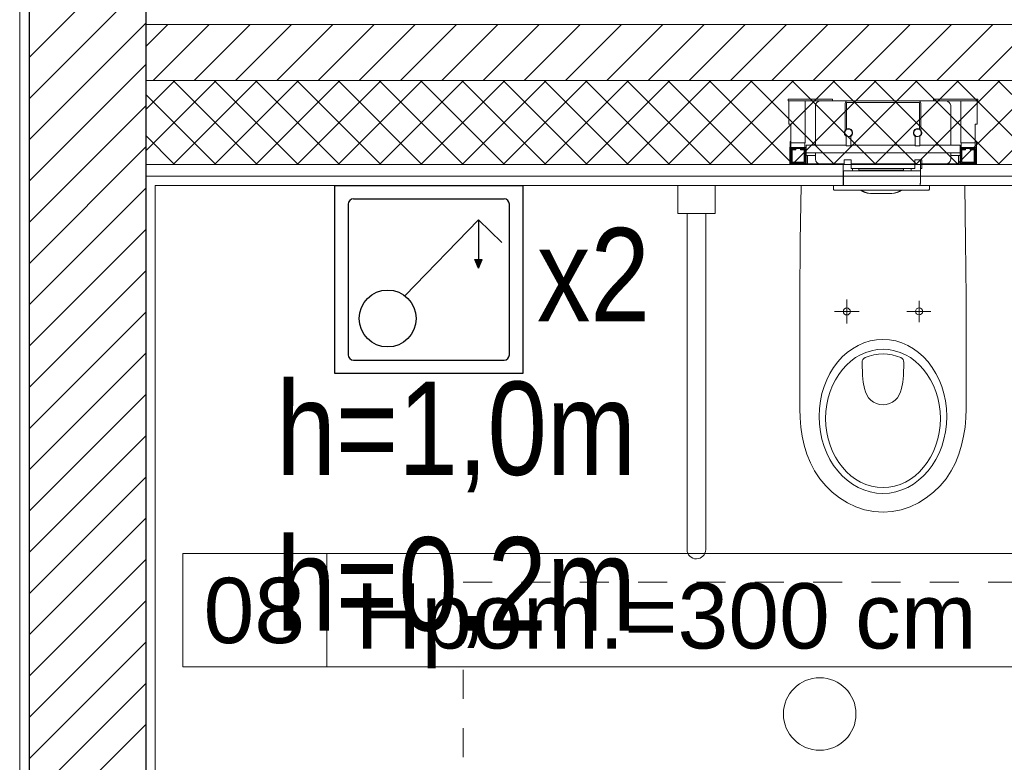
# Model space of a CAD drawing. Header units: metres. Extents: x 10441 to 19716, y -6570 to 1447.
# Tile 37 of 136: x 15759 to 15970, y -4115 to -3956. Entities that reach past the tile are written whole.
import ezdxf
from ezdxf.enums import TextEntityAlignment as Align

# ---------------------------------------------------------------- set-up
doc = ezdxf.new("R2010")
doc.units = ezdxf.units.M
doc.header["$MEASUREMENT"] = 0
doc.linetypes.add('8', pattern=[0.5, 0.25, -0.25])
doc.linetypes.add('CONTINOUS', pattern=[0])
for name, color, linetype, lineweight in [('#elektryczne', 8, 'Continuous', 20), ('A_HACZE', 8, 'Continuous', 5), ('A_OZACZENIE DRZWI', 8, 'Continuous', 13), ('A_OZNACZENIA OKIEN', 8, 'Continuous', 13), ('A_PROJEKTOWANE ŚCIANY MUROWANE NOŚNE', 8, 'Continuous', 30), ('A_SCIANY DZIALOWE', 8, 'Continuous', 15), ('A_SCIANY DZIALOWE GK', 8, 'Continuous', 5), ('A_TABELKI POM.', 8, 'Continuous', 20), ('A_TYNK', 8, 'Continuous', 5), ('A_WYMIARY WEWNETRZNE', 8, 'Continuous', 18), ('A_WYPOSAZENIE', 8, 'Continuous', 5), ('A_WYPOSAŻENIE SANITARNE', 8, 'Continuous', 5), ('EB_NPS', 5, 'Continuous', 5)]:
    doc.layers.add(name, color=color, linetype=linetype, lineweight=lineweight)
doc.styles.add('ARIAL', font='arial.ttf')
doc.styles.add('m1_romans', font='romans.shx', dxfattribs={"width": 0.8})
doc.styles.add('opisy okien', font='txt', dxfattribs={"height": 15})

# ---------------------------------------------------------------- blocks, each defined once
blk = doc.blocks.new('A$C20F03394')
at = {"layer": 'A_WYPOSAŻENIE SANITARNE', "lineweight": 0}
for points in [[(0.1755, 0), (0.1769, -0.1196), (0.178, -0.2392), (0.1783, -0.4783), (0.1776, -0.4982), (0.1759, -0.5178), (0.1727, -0.5374), (0.1685, -0.5566), (0.1626, -0.5755), (0.1552, -0.5941), (0.1462, -0.6115), (0.1353, -0.6283), (0.1227, -0.6434), (0.1084, -0.6573), (0.0927, -0.6696), (0.0759, -0.6801), (0.058, -0.6885), (0.0392, -0.6948), (0.0196, -0.6986), (0, -0.7), (-0.0199, -0.6986), (-0.0395, -0.6948), (-0.0584, -0.6885), (-0.0762, -0.6801), (-0.093, -0.6696), (-0.1087, -0.6573), (-0.1227, -0.6434), (-0.1357, -0.6283), (-0.1465, -0.6115), (-0.1556, -0.5941), (-0.1629, -0.5755), (-0.1689, -0.5566), (-0.1731, -0.5374), (-0.1759, -0.5178), (-0.1776, -0.4982), (-0.1783, -0.4783), (-0.178, -0.2392), (-0.1773, -0.1196), (-0.1755, 0)], [(-0.1755, 0), (0.1755, 0)]]:
    blk.add_lwpolyline(points, dxfattribs=at)
at = {"layer": 'A_WYPOSAŻENIE SANITARNE'}
for points in [[(-0.0776, -0.2446), (-0.0776, -0.2955)], [(0.0773, -0.2475), (0.0773, -0.293)], [(-0.1038, -0.2699), (-0.0514, -0.2699)], [(0.051, -0.2699), (0.1024, -0.2699)]]:
    blk.add_lwpolyline(points, dxfattribs=at)
at = {"layer": 'A_WYPOSAŻENIE SANITARNE', "lineweight": 0}
for points in [[(-0.0776, -0.2773), (-0.0748, -0.2769), (-0.0724, -0.2752), (-0.0706, -0.2727), (-0.0699, -0.2699), (-0.0706, -0.2671), (-0.0724, -0.2647), (-0.0748, -0.2629), (-0.0776, -0.2622), (-0.0804, -0.2629), (-0.0829, -0.2647), (-0.0846, -0.2671), (-0.085, -0.2699), (-0.0846, -0.2727), (-0.0829, -0.2752), (-0.0804, -0.2769)], [(-0.0448, -0.379), (-0.0444, -0.3759), (-0.043, -0.3731), (-0.0413, -0.3706), (-0.0385, -0.3689), (-0.0294, -0.3654), (-0.0196, -0.3629), (-0.0098, -0.3612), (0, -0.3608), (0.0098, -0.3612), (0.0196, -0.3629), (0.029, -0.3654), (0.0385, -0.3689), (0.0409, -0.3706), (0.043, -0.3731), (0.0441, -0.3759), (0.0444, -0.379), (0.0437, -0.4073), (0.0427, -0.4213), (0.0399, -0.4353), (0.0378, -0.4423), (0.0346, -0.4486), (0.0308, -0.4549), (0.0259, -0.4601), (0.0203, -0.4643), (0.014, -0.4675), (0.007, -0.4696), (0, -0.4703), (-0.0073, -0.4696), (-0.014, -0.4675), (-0.0206, -0.4643), (-0.0262, -0.4601), (-0.0308, -0.4549), (-0.0346, -0.4486), (-0.0378, -0.4423), (-0.0399, -0.4353), (-0.0427, -0.4213), (-0.0441, -0.4073)]]:
    blk.add_lwpolyline(points, close=True, dxfattribs=at)
blk.add_circle((0.0774, -0.2698), 0.00752, dxfattribs=at)
for centre, major_axis, ratio in [((-0.0002, -0.4948), (0, -0.165), 0.829441), ((0, -0.4991), (0, -0.1481), 0.831158)]:
    blk.add_ellipse(centre, major_axis=major_axis, ratio=ratio, start_param=0, end_param=6.283185, dxfattribs=at)
blk = doc.blocks.new('podkład')
at = {"layer": 'A_HACZE', "color": 8, "linetype": 'Continuous'}
for p, q in [((11603.79, -1694.27), (11578.79, -1719.27)), ((11603.79, -1703.11), (11578.79, -1728.11)), ((11603.79, -1711.95), (11578.79, -1736.95)), ((11608.53, -1712.2), (11603.79, -1716.95)), ((11617.37, -1712.2), (11605.37, -1724.2)), ((11626.21, -1712.2), (11614.21, -1724.2)), ((11635.05, -1712.2), (11623.05, -1724.2)), ((11643.89, -1712.2), (11631.89, -1724.2)), ((11652.73, -1712.2), (11640.73, -1724.2)), ((11661.57, -1712.2), (11649.57, -1724.2)), ((11670.4, -1712.2), (11658.4, -1724.2)), ((11679.24, -1712.2), (11667.24, -1724.2)), ((11688.08, -1712.2), (11676.08, -1724.2)), ((11696.92, -1712.2), (11684.92, -1724.2)), ((11705.76, -1712.2), (11693.76, -1724.2)), ((11714.6, -1712.2), (11702.6, -1724.2)), ((11723.44, -1712.2), (11711.44, -1724.2)), ((11732.28, -1712.2), (11720.28, -1724.2)), ((11741.11, -1712.2), (11729.11, -1724.2)), ((11749.95, -1712.2), (11737.95, -1724.2)), ((11758.79, -1712.2), (11746.79, -1724.2)), ((11767.63, -1712.2), (11755.63, -1724.2)), ((11776.47, -1712.2), (11764.47, -1724.2)), ((11785.31, -1712.2), (11773.31, -1724.2)), ((11794.15, -1712.2), (11782.15, -1724.2)), ((11603.79, -1720.78), (11578.79, -1745.78)), ((11618.87, -1724.2), (11603.79, -1739.28)), ((11610.03, -1724.2), (11603.79, -1730.44)), ((11627.65, -1742.2), (11609.65, -1724.2)), ((11627.7, -1724.2), (11609.7, -1742.2)), ((11636.48, -1742.2), (11618.48, -1724.2)), ((11636.54, -1724.2), (11618.54, -1742.2)), ((11645.32, -1742.2), (11627.32, -1724.2)), ((11645.38, -1724.2), (11627.38, -1742.2)), ((11654.16, -1742.2), (11636.16, -1724.2)), ((11654.22, -1724.2), (11636.22, -1742.2)), ((11663, -1742.2), (11645, -1724.2)), ((11663.06, -1724.2), (11645.06, -1742.2)), ((11671.84, -1742.2), (11653.84, -1724.2)), ((11671.9, -1724.2), (11653.9, -1742.2)), ((11680.68, -1742.2), (11662.68, -1724.2)), ((11680.74, -1724.2), (11662.74, -1742.2)), ((11689.52, -1742.2), (11671.52, -1724.2)), ((11689.58, -1724.2), (11671.58, -1742.2)), ((11698.36, -1742.2), (11680.36, -1724.2)), ((11698.42, -1724.2), (11680.42, -1742.2)), ((11707.2, -1742.2), (11689.2, -1724.2)), ((11707.25, -1724.2), (11689.25, -1742.2)), ((11716.03, -1742.2), (11698.03, -1724.2)), ((11716.09, -1724.2), (11698.09, -1742.2)), ((11724.87, -1742.2), (11706.87, -1724.2)), ((11724.93, -1724.2), (11706.93, -1742.2)), ((11733.71, -1742.2), (11715.71, -1724.2)), ((11733.77, -1724.2), (11715.77, -1742.2)), ((11742.55, -1742.2), (11724.55, -1724.2)), ((11742.61, -1724.2), (11724.61, -1742.2)), ((11751.39, -1742.2), (11733.39, -1724.2)), ((11751.45, -1724.2), (11733.45, -1742.2)), ((11760.23, -1742.2), (11742.23, -1724.2)), ((11760.29, -1724.2), (11742.29, -1742.2)), ((11769.07, -1742.2), (11751.07, -1724.2)), ((11769.13, -1724.2), (11751.13, -1742.2)), ((11777.91, -1742.2), (11759.91, -1724.2)), ((11777.96, -1724.2), (11759.96, -1742.2)), ((11786.75, -1742.2), (11768.75, -1724.2)), ((11786.8, -1724.2), (11768.8, -1742.2)), ((11795.58, -1742.2), (11777.58, -1724.2)), ((11795.64, -1724.2), (11777.64, -1742.2)), ((11804.42, -1742.2), (11786.42, -1724.2)), ((11804.48, -1724.2), (11786.48, -1742.2)), ((11618.81, -1742.2), (11603.79, -1727.18)), ((11603.79, -1729.62), (11578.79, -1754.62)), ((11609.97, -1742.2), (11603.79, -1736.02)), ((11603.79, -1738.46), (11578.79, -1763.46)), ((11603.79, -1747.3), (11578.79, -1772.3)), ((11603.79, -1756.14), (11578.79, -1781.14)), ((11603.79, -1764.98), (11578.79, -1789.98)), ((11603.79, -1773.82), (11578.79, -1798.82)), ((11603.79, -1782.66), (11578.79, -1807.66)), ((11603.79, -1791.49), (11578.79, -1816.49)), ((11603.79, -1800.33), (11578.79, -1825.33)), ((11603.79, -1809.17), (11578.79, -1834.17)), ((11603.79, -1818.01), (11578.79, -1843.01)), ((11603.79, -1826.85), (11578.79, -1851.85)), ((11603.79, -1835.69), (11578.79, -1860.69)), ((11603.79, -1844.53), (11578.79, -1869.53)), ((11603.79, -1853.37), (11578.79, -1878.37)), ((11603.79, -1862.21), (11578.79, -1887.21))]:
    blk.add_line(p, q, dxfattribs=at)
at = {"layer": 'A_PROJEKTOWANE ŚCIANY MUROWANE NOŚNE', "color": 8}
for p, q in [((11578.79, -1575.7), (11578.79, -1983.7)), ((11603.79, -1575.7), (11603.79, -1983.7)), ((11578.79, -1738.7), (11578.79, -1983.7)), ((11603.79, -1738.7), (11603.79, -1983.7))]:
    blk.add_line(p, q, dxfattribs=at)
at = {"layer": 'A_SCIANY DZIALOWE', "color": 8}
for p, q in [((11823.79, -1712.2), (11603.79, -1712.2)), ((11823.79, -1724.2), (11603.79, -1724.2))]:
    blk.add_line(p, q, dxfattribs=at)
at = {"layer": 'A_SCIANY DZIALOWE GK', "color": 8}
for p, q in [((11823.79, -1742.2), (11603.79, -1742.2)), ((11823.79, -1744.7), (11603.79, -1744.7))]:
    blk.add_line(p, q, dxfattribs=at)
at = {"layer": 'A_TYNK', "color": 8, "linetype": 'Continuous'}
blk.add_line((11576.79, -1577.7), (11576.79, -1981.7), dxfattribs=at)
at = {"layer": 'A_TYNK', "color": 8}
for p, q in [((11821.79, -1746.7), (11605.79, -1746.7)), ((11605.79, -1746.7), (11605.79, -1981.7))]:
    blk.add_line(p, q, dxfattribs=at)
at = {"layer": 'A_WYMIARY WEWNETRZNE', "color": 8, "linetype": 'Continuous'}
for p, q in [((11611.75, -1849.8), (11611.75, -1825.58)), ((11611.75, -1825.58), (11808.73, -1825.58)), ((11642.62, -1825.58), (11642.62, -1849.8)), ((11808.73, -1849.8), (11611.75, -1849.8))]:
    blk.add_line(p, q, dxfattribs=at)
at = {"layer": 'A_WYPOSAZENIE', "color": 8, "linetype": '8', "lineweight": 0, "ltscale": 25}
blk.add_lwpolyline([(11821.79, -1981.7), (11671.79, -1981.7), (11671.79, -1831.7), (11821.79, -1831.7)], close=True, dxfattribs=at)
at = {"layer": 'A_WYPOSAZENIE', "color": 8, "linetype": 'CONTINOUS'}
blk.add_circle((11748.23, -1859.94), 7.77, dxfattribs=at)
at = {"layer": 'A_WYPOSAŻENIE SANITARNE', "color": 8, "lineweight": 9}
for p, q in [((11741.49, -1728.2), (11741.49, -1728.6)), ((11750.99, -1728.2), (11741.49, -1728.2)), ((11750.99, -1728.6), (11741.49, -1728.6)), ((11741.64, -1733.6), (11741.64, -1728.6)), ((11746.29, -1728.6), (11745.14, -1728.6)), ((11745.14, -1737.6), (11745.14, -1728.6)), ((11746.29, -1728.6), (11748.29, -1728.6)), ((11747.29, -1729.6), (11747.29, -1738.1)), ((11754.19, -1728.6), (11748.29, -1728.6)), ((11750.99, -1728.2), (11750.99, -1728.6)), ((11753.69, -1734.8), (11753.69, -1729.1)), ((11753.99, -1728.9), (11753.99, -1734.59)), ((11769.59, -1728.9), (11753.99, -1728.9)), ((11754.19, -1728.6), (11769.39, -1728.6)), ((11775.29, -1728.6), (11769.39, -1728.6)), ((11769.59, -1734.59), (11769.59, -1728.9)), ((11769.89, -1729.1), (11769.89, -1734.8)), ((11782.09, -1728.2), (11772.59, -1728.2)), ((11772.59, -1728.2), (11772.59, -1728.6)), ((11782.09, -1728.6), (11772.59, -1728.6)), ((11775.29, -1728.6), (11777.29, -1728.6)), ((11776.29, -1738.1), (11776.29, -1729.6)), ((11778.44, -1728.6), (11777.29, -1728.6)), ((11778.44, -1737.6), (11778.44, -1728.6)), ((11781.94, -1733.6), (11781.94, -1728.6)), ((11782.09, -1728.2), (11782.09, -1728.6)), ((11742.04, -1733.6), (11741.64, -1733.6)), ((11742.04, -1737.6), (11742.04, -1733.6)), ((11781.54, -1737.6), (11781.54, -1733.6)), ((11781.54, -1733.6), (11781.94, -1733.6)), ((11753.72, -1734.8), (11753.69, -1734.8)), ((11753.99, -1734.8), (11753.86, -1734.8)), ((11753.89, -1736.41), (11753.89, -1738.2)), ((11753.99, -1734.71), (11753.99, -1734.8)), ((11754.89, -1738.2), (11754.89, -1736.41)), ((11768.69, -1738.2), (11768.69, -1736.41)), ((11769.59, -1734.8), (11769.59, -1734.71)), ((11769.72, -1734.8), (11769.59, -1734.8)), ((11769.69, -1736.41), (11769.69, -1738.2)), ((11769.89, -1734.8), (11769.86, -1734.8)), ((11741.79, -1738.55), (11742.04, -1738.3)), ((11741.79, -1738.6), (11741.79, -1738.55)), ((11741.89, -1737.3), (11742.04, -1737.3)), ((11741.89, -1738.45), (11741.89, -1737.3)), ((11742.04, -1737.6), (11745.14, -1737.6)), ((11742.04, -1737.6), (11742.04, -1738.6)), ((11742.04, -1738.3), (11742.04, -1738.6)), ((11745.04, -1737.6), (11745.04, -1738.6)), ((11745.29, -1738.1), (11745.29, -1738.6)), ((11745.29, -1738.1), (11753.89, -1738.1)), ((11753.89, -1738.2), (11754.89, -1738.2)), ((11754.89, -1738.1), (11768.69, -1738.1)), ((11769.69, -1738.2), (11768.69, -1738.2)), ((11769.69, -1738.1), (11778.29, -1738.1)), ((11778.29, -1738.1), (11778.29, -1738.6)), ((11781.54, -1737.6), (11778.44, -1737.6)), ((11778.54, -1737.6), (11778.54, -1738.6)), ((11781.54, -1737.34), (11781.81, -1737.34)), ((11781.54, -1737.6), (11781.54, -1738.6)), ((11781.81, -1737.34), (11781.81, -1742.14)), ((11741.79, -1742.1), (11741.79, -1738.6)), ((11741.79, -1738.6), (11745.29, -1738.6)), ((11741.94, -1741.95), (11741.94, -1738.75)), ((11741.94, -1738.75), (11745.14, -1738.75)), ((11742.09, -1741.9), (11742.09, -1738.9)), ((11742.09, -1738.9), (11743.09, -1738.9)), ((11743.09, -1739.1), (11742.29, -1739.1)), ((11742.29, -1739.1), (11742.29, -1741.7)), ((11743.09, -1738.9), (11743.09, -1739.1)), ((11744.09, -1738.9), (11745.09, -1738.9)), ((11744.09, -1739.1), (11744.09, -1738.9)), ((11744.89, -1739.1), (11744.09, -1739.1)), ((11744.89, -1741.7), (11744.89, -1739.1)), ((11745.09, -1738.9), (11745.09, -1741.9)), ((11745.14, -1738.75), (11745.14, -1741.95)), ((11745.29, -1738.6), (11745.29, -1742.1)), ((11745.29, -1739.7), (11778.29, -1739.7)), ((11745.29, -1740.3), (11747.29, -1740.3)), ((11745.59, -1742.1), (11745.59, -1740.3)), ((11747.29, -1739.7), (11747.29, -1741.1)), ((11776.29, -1741.1), (11776.29, -1739.7)), ((11776.29, -1740.3), (11778.29, -1740.3)), ((11777.99, -1740.3), (11777.99, -1742.1)), ((11778.29, -1738.6), (11781.79, -1738.6)), ((11778.29, -1742.1), (11778.29, -1738.6)), ((11778.44, -1741.95), (11778.44, -1738.75)), ((11778.44, -1738.75), (11781.64, -1738.75)), ((11778.49, -1738.9), (11779.49, -1738.9)), ((11778.49, -1741.9), (11778.49, -1738.9)), ((11778.69, -1739.1), (11778.69, -1741.7)), ((11779.49, -1739.1), (11778.69, -1739.1)), ((11779.49, -1738.9), (11779.49, -1739.1)), ((11780.49, -1739.1), (11780.49, -1738.9)), ((11780.49, -1738.9), (11781.49, -1738.9)), ((11781.29, -1739.1), (11780.49, -1739.1)), ((11781.29, -1741.7), (11781.29, -1739.1)), ((11781.49, -1738.9), (11781.49, -1741.9)), ((11781.64, -1738.75), (11781.64, -1741.95)), ((11781.79, -1738.6), (11781.79, -1742.1)), ((11745.29, -1742.1), (11741.79, -1742.1)), ((11745.14, -1741.95), (11741.94, -1741.95)), ((11745.09, -1741.9), (11742.09, -1741.9)), ((11742.29, -1741.7), (11744.89, -1741.7)), ((11745.29, -1742.1), (11745.59, -1742.1)), ((11745.59, -1742.1), (11748.29, -1742.1)), ((11748.29, -1742.1), (11753.49, -1742.1)), ((11753.24, -1746.33), (11753.24, -1742.1)), ((11753.49, -1741.2), (11753.49, -1742.1)), ((11753.49, -1741.2), (11754.99, -1741.2)), ((11754.99, -1742.1), (11754.99, -1741.2)), ((11754.99, -1743.1), (11754.99, -1742.1)), ((11754.99, -1742.1), (11768.59, -1742.1)), ((11768.59, -1742.1), (11768.59, -1741.2)), ((11768.59, -1741.2), (11770.09, -1741.2)), ((11768.59, -1743.1), (11768.59, -1742.1)), ((11769.81, -1741.2), (11769.81, -1746.23)), ((11770.09, -1742.1), (11769.81, -1742.1)), ((11770.09, -1741.2), (11770.09, -1742.1)), ((11770.09, -1742.1), (11775.29, -1742.1)), ((11770.09, -1743.1), (11770.09, -1742.1)), ((11772.31, -1742.14), (11772.31, -1742.1)), ((11781.81, -1742.14), (11772.31, -1742.14)), ((11775.29, -1742.1), (11777.99, -1742.1)), ((11777.99, -1742.1), (11778.29, -1742.1)), ((11781.79, -1742.1), (11778.29, -1742.1)), ((11781.64, -1741.95), (11778.44, -1741.95)), ((11781.49, -1741.9), (11778.49, -1741.9)), ((11778.69, -1741.7), (11781.29, -1741.7)), ((11753.26, -1743.6), (11753.26, -1746.7)), ((11753.3, -1743.6), (11753.26, -1743.6)), ((11753.3, -1743.6), (11753.3, -1746.7)), ((11753.44, -1743.6), (11753.3, -1743.6)), ((11753.44, -1743.6), (11769.45, -1743.6)), ((11754.99, -1743.1), (11768.59, -1743.1)), ((11755.24, -1743.1), (11755.24, -1743.6)), ((11756.61, -1743.4), (11756.61, -1743.1)), ((11756.61, -1743.6), (11756.61, -1743.4)), ((11766.21, -1743.4), (11756.61, -1743.4)), ((11766.21, -1743.4), (11756.61, -1743.4)), ((11766.21, -1743.1), (11766.21, -1743.4)), ((11766.21, -1743.4), (11766.21, -1743.6)), ((11767.81, -1743.6), (11767.81, -1743.1)), ((11769.75, -1743.6), (11769.45, -1743.6)), ((11769.75, -1743.6), (11769.76, -1743.6)), ((11769.81, -1743.1), (11770.09, -1743.1)), ((11751.19, -1746.7), (11751.19, -1747.5)), ((11751.99, -1746.7), (11751.19, -1746.7)), ((11751.99, -1746.7), (11770.89, -1746.7)), ((11753.26, -1746.35), (11753.24, -1746.33)), ((11753.26, -1746.33), (11753.24, -1746.33)), ((11769.81, -1746.23), (11769.76, -1746.28)), ((11769.81, -1746.23), (11769.76, -1746.23)), ((11769.78, -1746.26), (11769.78, -1746.7)), ((11771.69, -1746.7), (11770.89, -1746.7)), ((11771.69, -1746.7), (11771.73, -1746.7)), ((11771.73, -1746.7), (11771.73, -1747.5)), ((11751.39, -1747.7), (11751.99, -1747.7)), ((11751.99, -1747.7), (11770.89, -1747.7)), ((11759.17, -1748.4), (11759.24, -1748.4)), ((11759.24, -1748.4), (11759.27, -1748.4)), ((11759.27, -1748.4), (11763.55, -1748.4)), ((11763.55, -1748.4), (11763.58, -1748.4)), ((11763.58, -1748.4), (11763.65, -1748.4)), ((11770.89, -1747.7), (11771.49, -1747.7)), ((11771.49, -1747.7), (11771.53, -1747.7)), ((11719.79, -1752.7), (11719.79, -1824.71)), ((11723.79, -1752.7), (11723.79, -1824.69))]:
    blk.add_line(p, q, dxfattribs=at)
blk.add_lwpolyline([(11725.79, -1746.7), (11725.79, -1752.7), (11717.79, -1752.7), (11717.79, -1746.7)], close=True, dxfattribs=at)
at = {"layer": 'A_WYPOSAŻENIE SANITARNE', "color": 8, "lineweight": 9, "flags": 128}
blk.add_lwpolyline([(11759.24, -1748.4), (11759.22, -1748.4), (11759.19, -1748.4)], dxfattribs=at)
at = {"layer": 'A_WYPOSAŻENIE SANITARNE', "color": 8, "lineweight": 9}
for centre, radius, start, end in [((11748.29, -1729.6), 1, 90, 180), ((11754.19, -1729.1), 0.5, 90, 180), ((11769.39, -1729.1), 0.5, 0, 90), ((11775.29, -1729.6), 1, 0, 90), ((11754.39, -1735.4), 0.9, 138.1897, 242.734), ((11754.39, -1735.4), 0.8, 131.4096, 120), ((11754.19, -1736.41), 0.3, 135.0482, 180), ((11754.39, -1735.4), 0.9, 297.266, 116.3878), ((11754.59, -1736.41), 0.3, 0, 44.9518), ((11769.19, -1735.4), 0.9, 63.6122, 242.734), ((11769.19, -1735.4), 0.8, 60, 48.5904), ((11768.99, -1736.41), 0.3, 135.0482, 180), ((11769.19, -1735.4), 0.9, 297.266, 41.8103), ((11769.39, -1736.41), 0.3, 0, 44.9518), ((11748.29, -1741.1), 1, 180, 270), ((11775.29, -1741.1), 1, 270, 0), ((11751.39, -1747.5), 0.2, 179.9994, 270.0002), ((11759.17, -1744.4), 4, 235.5885, 266.4717), ((11758.99, -1745.36), 2.99, 231.5531, 258.2894), ((11759.24, -1744.99), 3.41, 232.6053, 270.5429), ((11759.17, -1744.4), 4, 269.3495, 270), ((11763.59, -1745.01), 3.39, 269.443, 307.4873), ((11763.61, -1744.99), 3.41, 269.4775, 307.3533), ((11763.65, -1744.4), 4, 270, 304.4115), ((11771.53, -1747.5), 0.2, 270.0001, 0.0002), ((11721.79, -1824.7), 2, 180.3016, 0.3016)]:
    blk.add_arc(centre, radius, start, end, dxfattribs=at)
at = {"layer": 'A_WYPOSAŻENIE SANITARNE', "color": 8, "xscale": 100, "yscale": 100, "zscale": 100}
blk.add_blockref('A$C20F03394', (11761.79, -1746.7), dxfattribs=at)
at = {"layer": 'A_OZACZENIE DRZWI', "color": 8, "ltscale": 0.1, "style": 'm1_romans', "width": 0.8}
for rotation, p in [(98.4861, (12735.07, -773.13)), (360, (12573.8, -1012.7)), (90, (11565.29, -1150.14)), (90, (11872.29, -1150.14)), (90, (12230.03, -1245.64)), (90, (12385.87, -1249.44)), (90, (11565.29, -1370.89)), (90, (11872.29, -1370.89)), (90, (12230.03, -1370.89)), (90, (12389.3, -1370.89)), (90, (11748.79, -1556.15)), (90, (11986.6, -1556.15)), (90, (12389.3, -1556.15)), (360, (12235.05, -1664.2)), (360, (12235.05, -1880.2)), (90, (11745.78, -2001.94))]:
    blk.add_attdef('SZEROKOSC', text='', height=10, rotation=rotation, dxfattribs=at).set_placement(p, align=Align.BOTTOM_CENTER)
for rotation, p in [(98.4861, (12738.56, -773.47)), (360, (12572.95, -1016.09)), (90, (11568.68, -1150.99)), (90, (11875.68, -1150.99)), (90, (12233.42, -1246.49)), (90, (12389.27, -1250.29)), (90, (11568.68, -1371.74)), (90, (11875.68, -1371.74)), (90, (12233.42, -1371.74)), (90, (12392.69, -1371.74)), (90, (11752.19, -1557)), (90, (11990, -1557)), (90, (12392.69, -1557)), (360, (12234.2, -1667.59)), (360, (12234.2, -1883.59)), (90, (11749.18, -2002.79))]:
    blk.add_attdef('WYSOKOSC', text='', height=10, rotation=rotation, dxfattribs=at).set_placement(p, align=Align.TOP_CENTER)
at = {"layer": 'A_OZNACZENIA OKIEN', "color": 8, "linetype": 'Continuous', "lineweight": 18, "style": 'ARIAL'}
blk.add_text('Hpom.=300 cm', height=14, dxfattribs=at).set_placement((11648.74, -1845.91))
at = {"layer": 'A_OZNACZENIA OKIEN', "color": 8, "ltscale": 0.1, "style": 'm1_romans', "width": 0.8}
for rotation, p in [(278.8676, (13403.28, -587.56)), (278.8676, (13013.44, -645.27)), (278.8676, (12475.3, -724.92)), (278.8676, (12253.72, -757.72)), (0, (14011.09, -903.42)), (278.8676, (11051.11, -935.72)), (278.8676, (10670.26, -992.09)), (0, (14011.09, -1578.09)), (90, (10823, -2081.55)), (90, (11208, -2081.55)), (90, (11974, -2081.55)), (90, (13179.19, -2081.55)), (90, (13543.19, -2081.55))]:
    blk.add_attdef('WYSOKOSC', text='', height=10, rotation=rotation, dxfattribs=at).set_placement(p, align=Align.TOP_CENTER)
for rotation, p in [(278.8676, (13373.71, -593.04)), (278.8676, (12983.87, -650.74)), (278.8676, (12445.73, -730.4)), (278.8676, (12224.15, -763.19)), (0, (14017.48, -900.03)), (278.8676, (11021.54, -941.2)), (278.8676, (10640.69, -997.57)), (0, (14017.48, -1574.7)), (90, (10819.6, -2080.7)), (90, (11204.6, -2080.7)), (90, (11970.6, -2080.7)), (90, (13175.8, -2080.7)), (90, (13539.8, -2080.7))]:
    blk.add_attdef('SZEROKOSC', text='', height=10, rotation=rotation, dxfattribs=at).set_placement(p, align=Align.BOTTOM_CENTER)
at = {"layer": 'A_TABELKI POM.', "color": 8, "linetype": 'Continuous', "lineweight": 18, "style": 'ARIAL'}
blk.add_text('08', height=14, dxfattribs=at).set_placement((11616.19, -1844.75))
blk = doc.blocks.new('przywolanie')
at = {"layer": 'EB_NPS', "lineweight": 30}
blk.add_hatch(color=256, dxfattribs=at).paths.add_polyline_path([(-90212293.54, -54775368.29), (-90212292.76, -54775368.29), (-90212293.54, -54775370.15), (-90212294.32, -54775368.29)])
for p, q in [((-90212324.36, -54775392.78), (-90212324.36, -54775352.46)), ((-90212324.36, -54775352.46), (-90212284.04, -54775352.46)), ((-90212284.04, -54775352.46), (-90212284.04, -54775392.78)), ((-90212320.33, -54775355.34), (-90212288.07, -54775355.34)), ((-90212321.48, -54775356.49), (-90212321.48, -54775388.75)), ((-90212286.92, -54775388.75), (-90212286.92, -54775356.49)), ((-90212309.31, -54775376.11), (-90212293.54, -54775359.8)), ((-90212293.54, -54775359.8), (-90212288.51, -54775364.67)), ((-90212293.54, -54775359.8), (-90212293.54, -54775370.15)), ((-90212293.54, -54775370.15), (-90212294.32, -54775368.29)), ((-90212294.32, -54775368.29), (-90212293.54, -54775368.29)), ((-90212293.54, -54775368.29), (-90212292.76, -54775368.29)), ((-90212293.54, -54775370.15), (-90212292.76, -54775368.29)), ((-90212320.33, -54775389.9), (-90212288.07, -54775389.9)), ((-90212284.04, -54775392.78), (-90212324.36, -54775392.78))]:
    blk.add_line(p, q, dxfattribs=at)
blk.add_circle((-90212313, -54775380.97), 6.1, dxfattribs=at)
for centre, start, end in [((-90212320.33, -54775356.49), 90, 180), ((-90212288.07, -54775356.49), 0, 90), ((-90212320.33, -54775388.75), 180, 270), ((-90212288.07, -54775388.75), 270, 0)]:
    blk.add_arc(centre, 1.15, start, end, dxfattribs=at)

msp = doc.modelspace()

# ---------------------------------------------------------------- block references
at = {"layer": '#elektryczne', "color": 8, "linetype": 'Continuous', "lineweight": 18}
msp.add_blockref('podkład', (4182.37, -2244.78), dxfattribs=at)
at = {"layer": 'EB_NPS', "color": 0, "linetype": 'Continuous', "lineweight": 0}
msp.add_blockref('przywolanie', (90228151.02, 54771360.98), dxfattribs=at)

# ---------------------------------------------------------------- texts
at = {"layer": 'EB_NPS', "color": 0, "lineweight": 13, "char_height": 20, "width": 71.3166, "attachment_point": 5, "style": 'opisy okien'}
for s, insert in [('\\pxi-3,l4,ql,t1,4;{\\fArial Narrow|b0|i0|c238|p39;x2}', (15885.66, -4010.59)), ('\\pxi-3,l4,ql,t4;{\\fArial Narrow|b0|i0|c238|p39;h=1,0m\\Ph=0,2m}', (15829.83, -4062.03))]:
    msp.add_mtext(s, dxfattribs=dict(at, insert=insert))

doc.saveas('drawing.dxf')
